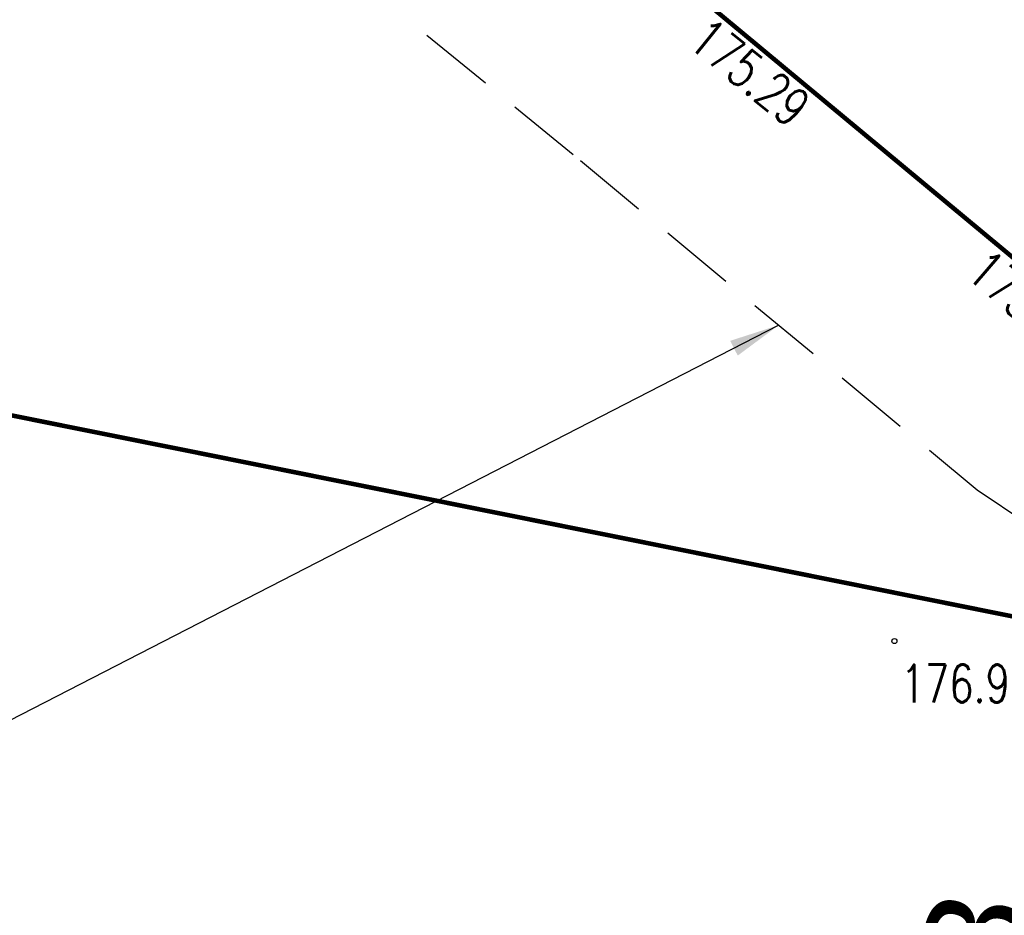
# Model space of a CAD drawing. Header units: metres. Extents: x 964 to 7125, y -212 to 9570.
# Tile 159 of 185: x 2648 to 2667, y 207 to 225. Entities that reach past the tile are written whole.
import ezdxf
from ezdxf.enums import TextEntityAlignment as Align

# ---------------------------------------------------------------- set-up
doc = ezdxf.new("R2010")
doc.units = ezdxf.units.M
doc.linetypes.add('CIĄGłA', pattern=[0])
doc.linetypes.add('DASH', pattern=[0.75, 0.5, -0.25])
for name, color, linetype, lineweight in [('AGP1_HATCH', 7, 'Continuous', 5), ('AGP1_OPISY', 7, 'Continuous', 13), ('LINIE PRZEKROJOWE', 7, 'Continuous', 9), ('PODKŁAD MAPA', 7, 'Continuous', 9), ('STREFY GAZOCIĄG', 7, 'Continuous', 9)]:
    doc.layers.add(name, color=color, linetype=linetype, lineweight=lineweight)
for name, color, linetype in [('Dzialki', 7, 'Continuous'), ('OT_Rzedna', 7, 'Continuous'), ('SUGP_L_0', 7, 'Continuous'), ('SUGR_T_0', 7, 'Continuous')]:
    doc.layers.add(name, color=color, linetype=linetype)
doc.styles.add('ARIAL', font='arial.ttf')
doc.styles.add('GENERATED_STYLE_1', font='arialbd.ttf', dxfattribs={"width": 0.999153})
doc.styles.add('STYL_ARIAL', font='simplex', dxfattribs={"width": 0.75, "oblique": 0.1})
doc.dimstyles.new('GENERATED_STYLE__61', dxfattribs={"dimtxt": 10, "dimasz": 9.5, "dimexe": 0.18, "dimexo": 0, "dimgap": 0.09, "dimtad": 0, "dimdec": 1, "dimzin": 0, "dimdsep": 46, "dimtxsty": 'GENERATED_STYLE_1', "dimblk": 'ARROWHEAD_1', "dimblk1": 'ARROWHEAD_1', "dimblk2": 'ARROWHEAD_1', "dimcen": 0.09, "dimclrd": 256, "dimclre": 256, "dimclrt": 256, "dimazin": 0, "dimtfac": 1, "dimtdec": 4, "dimtmove": 0, "dimatfit": 3, "dimfxl": 1, "dimtolj": 1, "dimtzin": 0, "dimarcsym": 0})

# ---------------------------------------------------------------- blocks, each defined once
blk = doc.blocks.new('OTRN')
at = {"color": 0}
blk.add_circle((0, 0), 0.05, dxfattribs=at)
blk = doc.blocks.new('MDCP 20240606')
at = {"layer": 'Dzialki', "color": 251, "true_color": 0x636466, "const_width": 0.09}
blk.add_lwpolyline([(6591994.38, 5737933.88), (6592027.8, 5737927.17)], dxfattribs=at)
at = {"layer": 'SUGP_L_0', "color": 251, "true_color": 0x636466, "const_width": 0.09}
blk.add_lwpolyline([(6592018.741, 5737935.047), (6592011.014, 5737941.464)], dxfattribs=at)
at = {"layer": 'OT_Rzedna', "color": 251, "true_color": 0x636466}
blk.add_blockref('OTRN', (6592014.7, 5737928.84), dxfattribs=at)
at = {"layer": 'OT_Rzedna', "color": 251, "true_color": 0x636466, "style": 'STYL_ARIAL', "width": 0.75}
blk.add_text('176.9', height=0.75, dxfattribs=at).set_placement((6592014.8247, 5737927.9974), align=Align.MIDDLE_LEFT)
at = {"layer": 'SUGR_T_0', "color": 251, "true_color": 0x636466, "style": 'STYL_ARIAL', "width": 0.75}
blk.add_text('175.29', height=0.75, rotation=320.93, dxfattribs=at).set_placement((6592010.8011, 5737940.9596), align=Align.MIDDLE_LEFT)
blk.add_text('175.32', height=0.75, rotation=319.681, dxfattribs=at).set_placement((6592018.3557, 5737934.6544), align=Align.MIDDLE_RIGHT)
blk = doc.blocks.new('PRZEKRÓJ TERENU OPIS PZT')
at = {"layer": 'AGP1_OPISY', "color": 251, "linetype": 'Continuous', "lineweight": 40, "true_color": 0x636466, "insert": (2714.757, -18.191), "char_height": 2.052, "attachment_point": 7, "style": 'ARIAL', "bg_fill": 3, "box_fill_scale": 1.5, "bg_fill_color": 256, "bg_fill_transparency": 0}
blk.add_mtext('B', dxfattribs=at)
blk = doc.blocks.new('ARROWHEAD_1')
at = {"linetype": 'Continuous'}
blk.add_line((0, 0), (-1, 0), dxfattribs=at)
blk.add_circle((0, 0), 0.25, dxfattribs=at)

msp = doc.modelspace()

# ---------------------------------------------------------------- hatches: boundary and pattern name
at = {"layer": 'AGP1_HATCH', "transparency": 33554625}
h = msp.add_hatch(dxfattribs=at)
h.set_pattern_fill('GRASS', color=64, scale=0.02)
edge = h.paths.add_edge_path()
edge.add_line((2661.808, 281.175), (2661.513, 280.104))
edge.add_arc((2698.999, 442.4), 166.569, 256.99439, 258.15001)
edge.add_line((2664.794, 279.381), (2665.074, 279.32))
edge.add_line((2665.074, 279.32), (2665.192, 279.868))
edge.add_line((2665.192, 279.868), (2666.815, 279.518))
edge.add_line((2666.815, 279.518), (2666.697, 278.971))
edge.add_line((2666.697, 278.971), (2677.245, 276.699))
edge.add_line((2677.245, 276.699), (2678.276, 277.431))
edge.add_line((2678.276, 277.431), (2661.808, 281.175))
edge = h.paths.add_edge_path()
edge.add_line((2678.276, 277.431), (2677.245, 276.699))
edge.add_line((2677.245, 276.699), (2705.453, 270.625))
edge.add_arc((2702.958, 261.982), 8.996, -9.9, 73.8971, ccw=False)
edge.add_line((2711.82, 260.435), (2705.06, 230.82))
edge.add_line((2705.06, 230.82), (2704.425, 230.965))
edge.add_line((2704.425, 230.965), (2703.045, 224.923))
edge.add_line((2703.045, 224.923), (2698.813, 225.889))
edge.add_line((2698.813, 225.889), (2700.188, 231.912))
edge.add_line((2700.188, 231.912), (2696.803, 230.989))
edge.add_line((2696.803, 230.989), (2693.006, 231.856))
edge.add_line((2693.006, 231.856), (2692.595, 230.055))
edge.add_line((2692.595, 230.055), (2687.874, 231.129))
edge.add_line((2687.874, 231.129), (2688.286, 232.933))
edge.add_line((2688.286, 232.933), (2682.213, 234.319))
edge.add_line((2682.213, 234.319), (2680.478, 235.491))
edge.add_arc((2679.979, 234.803), 0.85, 53.9932, 167.1431)
edge.add_line((2679.15, 234.992), (2677.859, 229.338))
edge.add_line((2677.859, 229.338), (2673.716, 230.283))
edge.add_line((2673.716, 230.283), (2674.083, 231.892))
edge.add_line((2674.083, 231.892), (2654.926, 236.264))
edge.add_line((2654.926, 236.264), (2654.926, 236.264))
edge.add_line((2654.926, 236.264), (2655.36, 238.166))
edge.add_line((2655.36, 238.166), (2651.46, 239.056))
edge.add_line((2651.46, 239.056), (2652.172, 242.175))
edge.add_line((2652.172, 242.175), (2657.383, 262.804))
edge.add_arc((2654.62, 263.502), 2.85, 345.8235, 357.6929)
edge.add_line((2657.467, 263.387), (2657.561, 265.726))
edge.add_line((2657.561, 265.726), (2649.038, 234.685))
edge.add_line((2649.038, 234.685), (2703.448, 222.315))
edge.add_line((2703.448, 222.315), (2714.508, 269.195))
edge.add_line((2714.508, 269.195), (2678.276, 277.431))

# ---------------------------------------------------------------- block references
at = {"layer": 'PODKŁAD MAPA', "linetype": 'ByBlock'}
msp.add_blockref('MDCP 20240606', (-6589349.772, -5737716.265), dxfattribs=at)

# ---------------------------------------------------------------- next in the draw order: block references
at = {"layer": 'LINIE PRZEKROJOWE', "color": 18, "linetype": 'CIĄGłA', "lineweight": 5, "true_color": 0x000000, "rotation": 77.33843703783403}
msp.add_blockref('PRZEKRÓJ TERENU OPIS PZT', (2054.508, -2439.278), dxfattribs=at)

# ---------------------------------------------------------------- next in the draw order: block references
msp.add_blockref('PRZEKRÓJ TERENU OPIS PZT', (2054.508, -2439.278), dxfattribs=at)

# ---------------------------------------------------------------- next in the draw order: linework, layer by layer
at = {"layer": 'STREFY GAZOCIĄG', "color": 30, "linetype": 'DASH', "lineweight": 30, "ltscale": 3, "true_color": 0xf26722}
msp.add_lwpolyline([(2635.803, 240.123), (2636.066, 240.013), (2636.18, 239.923), (2649.462, 229.517), (2653.907, 226.022), (2658.699, 222.111), (2666.57, 215.575), (2668.264, 214.437), (2678.939, 205.925), (2681.141, 205.05), (2691.434, 201.871), (2692.926, 201.433), (2696.791, 200.276)], dxfattribs=at)
msp.add_lwpolyline([(2635.803, 240.123), (2636.066, 240.013), (2636.18, 239.923), (2649.462, 229.517), (2653.907, 226.022), (2658.699, 222.111), (2666.57, 215.575), (2668.264, 214.437), (2678.939, 205.925), (2681.141, 205.05), (2691.434, 201.871), (2692.926, 201.433), (2696.791, 200.276)], dxfattribs=at)

# ---------------------------------------------------------------- next in the draw order: leaders
at = {"layer": 'STREFY GAZOCIĄG', "color": 18, "lineweight": 15, "true_color": 0x000000, "annotation_type": 0, "has_hookline": 1, "hookline_direction": 1, "text_width": 21.177}
msp.add_leader([(2662.634, 218.843), (2642.45, 208.469), (2640.481, 208.469)], dimstyle='GENERATED_STYLE__61', override={"dimasz": 1}, dxfattribs=at)

doc.saveas('drawing.dxf')
